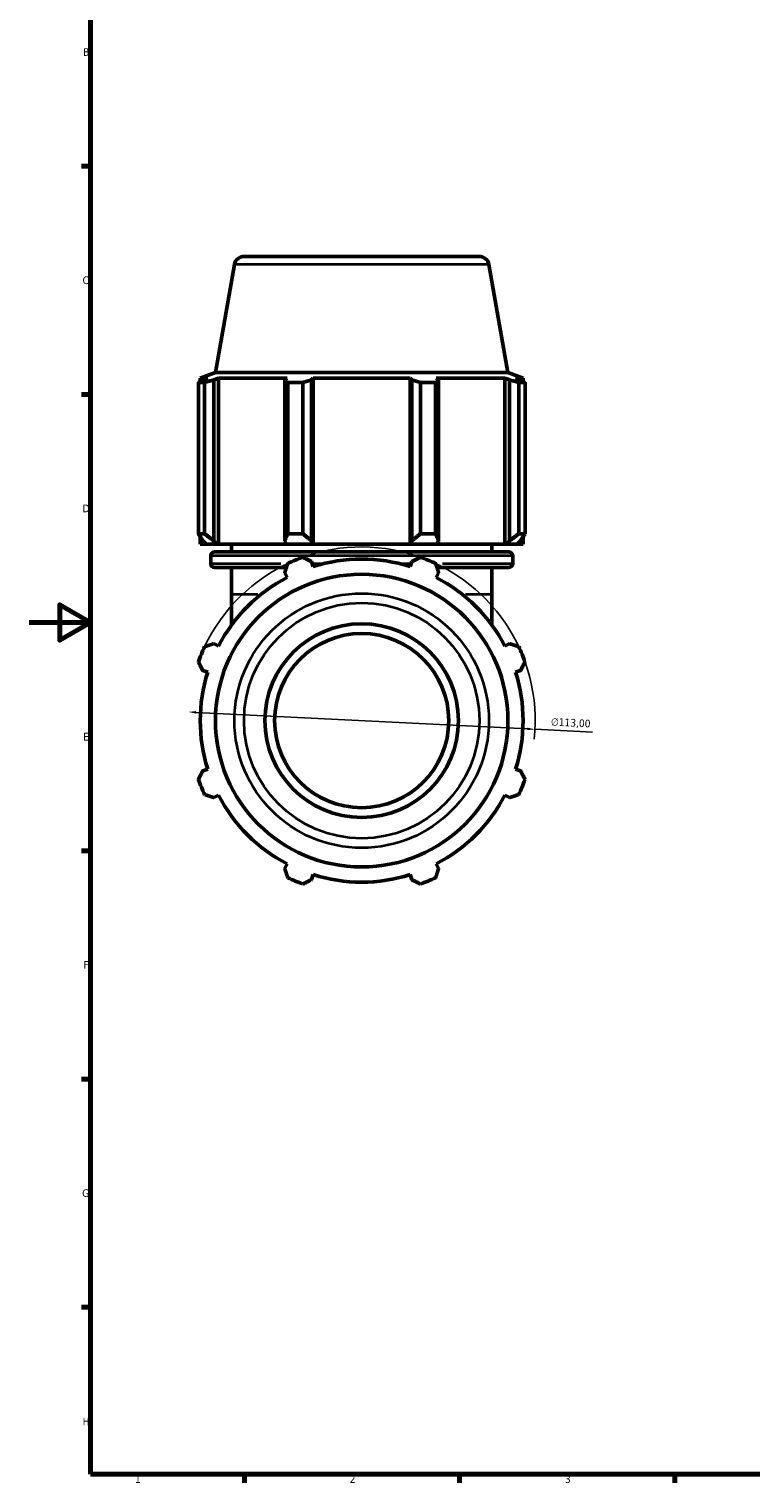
# Model space of a CAD drawing. Header units: millimetres. Extents: x 0 to 914, y 0 to 980.
# Tile 1 of 6: x 0 to 235, y 17 to 490. Entities that reach past the tile are written whole.
import ezdxf

# ---------------------------------------------------------------- set-up
doc = ezdxf.new("R2010")
doc.units = ezdxf.units.MM
for name, color, linetype, lineweight in [('Border (ISO)', 7, 'Continuous', 70), ('Dimension (ISO)', 7, 'Continuous', 25), ('Visible (ISO)', 7, 'Continuous', 50), ('Visible Narrow (ISO)', 7, 'Continuous', 35)]:
    doc.layers.add(name, color=color, linetype=linetype, lineweight=lineweight)
doc.styles.add('Note Text (ISO)', font='tahoma.ttf')
doc.dimstyles.new('Default (ISO)', dxfattribs={"dimtxt": 2.5, "dimasz": 2.5, "dimexe": 3.175, "dimexo": 0, "dimgap": 0.762, "dimtad": 1, "dimrnd": 1e-08, "dimzin": 0, "dimtxsty": 'Note Text (ISO)', "dimcen": 0.09, "dimdle": 10, "dimclrd": 256, "dimclre": 256, "dimclrt": 232, "dimazin": 0, "dimtfac": 1.40208, "dimtmove": 0, "dimatfit": 3, "dimfxl": 1, "dimtolj": 1, "dimtzin": 0, "dimlwd": -1, "dimlwe": -1, "dimarcsym": 0})

# ---------------------------------------------------------------- blocks, each defined once
blk = doc.blocks.new('Borders Default Border')
at = {"layer": 'Border (ISO)'}
for p, q in [((20, 445.5), (17.1, 445.5)), ((20, 371.25), (17.1, 371.25)), ((20, 222.75), (17.1, 222.75)), ((20, 148.5), (17.1, 148.5)), ((20, 74.25), (17.1, 74.25)), ((70.08, 20), (70.08, 17.1)), ((140.17, 20), (140.17, 17.1)), ((210.25, 20), (210.25, 17.1))]:
    blk.add_line(p, q, dxfattribs=at)
at = {"layer": 'Border (ISO)', "flags": 128}
for points in [[(20, 20), (20, 574), (821, 574), (821, 20), (20, 20)], [(0, 297), (20, 297), (10, 302.77), (10, 291.23), (20, 297)]]:
    blk.add_lwpolyline(points, dxfattribs=at)
at = {"layer": 'Border (ISO)', "color": 232, "true_color": 0xca0064, "char_height": 2.5, "attachment_point": 7, "style": 'Note Text (ISO)'}
for s, insert in [('B', (17.59, 481.37)), ('C', (17.43, 407.08)), ('D', (17.43, 332.88)), ('E', (17.64, 258.63)), ('F', (17.7, 184.38)), ('G', (17.31, 110.08)), ('H', (17.44, 35.88)), ('1', (34.48, 17.1)), ('2', (104.37, 17.1)), ('3', (174.43, 17.05))]:
    blk.add_mtext(s, dxfattribs=dict(at, insert=insert))
blk = doc.blocks.new('*D10')
at = {"layer": 'Defpoints', "color": 0, "transparency": 16777216}
for p in [(51.85, 267.92), (164.71, 262.28)]:
    blk.add_point(p, dxfattribs=at)
at = {"layer": 'Dimension (ISO)', "transparency": 16777216}
for p, q in [((54.35, 267.79), (162.21, 262.4)), ((164.71, 262.28), (183.36, 261.34))]:
    blk.add_line(p, q, dxfattribs=at)
blk.add_arc((108.28, 265.1), 56.5, 353.9186, 154.792, dxfattribs=at)
for points in [[(54.37, 268.21), (54.33, 267.38), (51.85, 267.92)], [(162.23, 262.82), (162.19, 261.99), (164.71, 262.28)]]:
    blk.add_solid(points, dxfattribs=at)
at = {"layer": 'Dimension (ISO)', "color": 232, "true_color": 0xca0064, "transparency": 16777216, "insert": (169.95, 266), "char_height": 2.5, "attachment_point": 1, "rotation": 357.1383, "style": 'Note Text (ISO)'}
blk.add_mtext('\\A1;∅113,00', dxfattribs=at)

msp = doc.modelspace()

# ---------------------------------------------------------------- linework, layer by layer
at = {"layer": 'Visible (ISO)'}
for p, q in [((66.87, 413.495), (60.673, 378.348)), ((69.973, 416.098), (146.586, 416.098)), ((149.688, 413.495), (155.886, 378.348)), ((55.117, 325.868), (55.117, 375.111)), ((57.16, 375.111), (55.117, 375.111)), ((60.673, 378.348), (55.734, 376.551)), ((58.166, 376.551), (55.734, 376.551)), ((55.734, 375.47), (55.734, 376.551)), ((58.166, 376.551), (56.55, 375.934)), ((57.16, 375.111), (57.16, 325.868)), ((60.168, 375.934), (61.671, 376.551)), ((60.168, 323.608), (60.168, 375.934)), ((155.886, 378.348), (60.673, 378.348)), ((84.017, 376.551), (61.671, 376.551)), ((61.671, 322.478), (61.671, 376.551)), ((84.017, 376.551), (83.234, 375.934)), ((83.234, 375.934), (83.234, 323.608)), ((84.216, 325.868), (84.216, 375.111)), ((89.148, 375.111), (84.216, 375.111)), ((89.148, 375.111), (89.148, 325.868)), ((91.969, 375.934), (92.479, 376.551)), ((91.969, 323.608), (91.969, 375.934)), ((124.08, 376.551), (92.479, 376.551)), ((92.479, 322.478), (92.479, 376.551)), ((124.08, 376.551), (124.59, 375.934)), ((124.08, 322.478), (124.08, 376.551)), ((124.59, 375.934), (124.59, 323.608)), ((127.411, 325.868), (127.411, 375.111)), ((132.343, 375.111), (127.411, 375.111)), ((132.343, 375.111), (132.343, 325.868)), ((133.325, 375.934), (132.542, 376.551)), ((154.887, 376.551), (132.542, 376.551)), ((133.325, 323.608), (133.325, 375.934)), ((154.887, 376.551), (156.391, 375.934)), ((154.887, 322.478), (154.887, 376.551)), ((155.886, 378.348), (160.824, 376.551)), ((156.391, 375.934), (156.391, 323.608)), ((160.009, 375.934), (158.392, 376.551)), ((160.824, 376.551), (158.392, 376.551)), ((159.399, 325.868), (159.399, 375.111)), ((161.442, 375.111), (159.399, 375.111)), ((160.824, 375.47), (160.824, 376.551)), ((161.442, 375.111), (161.442, 325.868)), ((55.117, 325.868), (57.16, 325.868)), ((55.734, 322.478), (55.734, 324.883)), ((55.734, 322.478), (57.627, 322.478)), ((56.55, 323.608), (57.627, 322.478)), ((61.17, 322.478), (57.627, 322.478)), ((61.17, 322.478), (60.168, 323.608)), ((61.671, 322.478), (61.17, 322.478)), ((61.671, 322.478), (83.756, 322.478)), ((65.904, 319.962), (65.904, 322.478)), ((83.234, 323.608), (83.756, 322.478)), ((92.309, 322.478), (83.756, 322.478)), ((84.216, 325.868), (89.148, 325.868)), ((92.309, 322.478), (91.969, 323.608)), ((92.479, 322.478), (92.309, 322.478)), ((92.479, 322.478), (124.08, 322.478)), ((124.25, 322.478), (124.08, 322.478)), ((124.59, 323.608), (124.25, 322.478)), ((132.803, 322.478), (124.25, 322.478)), ((127.411, 325.868), (132.343, 325.868)), ((132.803, 322.478), (133.325, 323.608)), ((132.803, 322.478), (154.887, 322.478)), ((150.654, 319.962), (150.654, 322.478)), ((155.389, 322.478), (154.887, 322.478)), ((156.391, 323.608), (155.389, 322.478)), ((158.931, 322.478), (155.389, 322.478)), ((158.931, 322.478), (160.009, 323.608)), ((158.931, 322.478), (160.824, 322.478)), ((159.399, 325.868), (161.442, 325.868)), ((160.824, 322.478), (160.824, 324.883)), ((59.124, 316.188), (59.124, 318.702)), ((60.384, 319.962), (156.174, 319.962)), ((157.434, 316.188), (157.434, 318.702)), ((83.795, 314.928), (60.384, 314.928)), ((65.904, 306.098), (65.904, 314.928)), ((83.234, 313.21), (84.017, 311.706)), ((92.479, 315.211), (91.969, 316.828)), ((124.59, 316.828), (124.08, 315.211)), ((132.542, 311.706), (133.325, 313.21)), ((156.174, 314.928), (132.764, 314.928)), ((150.654, 306.098), (150.654, 314.928)), ((65.904, 306.098), (65.904, 296.168)), ((150.654, 296.168), (150.654, 306.098)), ((61.671, 289.361), (60.168, 290.143)), ((156.391, 290.143), (154.887, 289.361)), ((56.55, 281.408), (58.166, 280.899)), ((158.392, 280.899), (160.009, 281.408)), ((58.166, 249.298), (56.55, 248.788)), ((160.009, 248.788), (158.392, 249.298)), ((60.168, 240.053), (61.671, 240.836)), ((154.887, 240.836), (156.391, 240.053)), ((84.017, 218.49), (83.234, 216.987)), ((133.325, 216.987), (132.542, 218.49)), ((91.969, 213.369), (92.479, 214.985)), ((124.08, 214.985), (124.59, 213.369))]:
    msp.add_line(p, q, dxfattribs=at)
for radius in [47.606, 31.5, 28.35]:
    msp.add_circle((108.279, 265.098), radius, dxfattribs=at)
for centre, radius, start, end in [((69.973, 412.948), 3.15, 90, 170), ((146.586, 412.948), 3.15, 10, 90), ((60.384, 318.702), 1.26, 90, 180), ((108.279, 265.098), 56.5, 109.79198, 115.20802), ((108.279, 265.098), 52.545, 72.5, 107.5), ((108.279, 265.098), 56.5, 64.79198, 70.20802), ((156.174, 318.702), 1.26, 0, 90), ((60.384, 316.188), 1.26, 180, 270), ((156.174, 316.188), 1.26, 270, 0), ((108.279, 265.098), 52.545, 117.5, 152.5), ((108.279, 265.098), 52.545, 27.5, 62.5), ((108.279, 265.098), 56.5, 154.79198, 160.20802), ((108.279, 265.098), 56.5, 19.79198, 25.20802), ((108.279, 265.098), 52.545, 162.5, 197.5), ((108.279, 265.098), 52.545, 342.5, 17.5), ((108.279, 265.098), 56.5, 199.79198, 205.20802), ((108.279, 265.098), 56.5, 334.79198, 340.20802), ((108.279, 265.098), 52.545, 207.5, 242.5), ((108.279, 265.098), 52.545, 297.5, 332.5), ((108.279, 265.098), 56.5, 244.79198, 250.20802), ((108.279, 265.098), 52.545, 252.5, 287.5), ((108.279, 265.098), 56.5, 289.79198, 295.20802)]:
    msp.add_arc(centre, radius, start, end, dxfattribs=at)
for points, weights in [([(55.117, 375.111), (55.848, 375.539), (56.55, 375.934)], [1, 1.00185769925, 1.00289948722]), ([(60.168, 375.934), (58.695, 375.539), (57.16, 375.111)], [1.00289948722, 1.00185769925, 1]), ([(84.216, 375.111), (83.715, 375.539), (83.234, 375.934)], [1, 1.00185769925, 1.00289948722]), ([(91.969, 375.934), (90.587, 375.539), (89.148, 375.111)], [1.00289948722, 1.00185769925, 1]), ([(127.411, 375.111), (125.971, 375.539), (124.59, 375.934)], [1, 1.00185769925, 1.00289948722]), ([(133.325, 375.934), (132.844, 375.539), (132.343, 375.111)], [1.00289948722, 1.00185769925, 1]), ([(159.399, 375.111), (157.864, 375.539), (156.391, 375.934)], [1, 1.00185769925, 1.00289948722]), ([(160.009, 375.934), (160.711, 375.539), (161.442, 375.111)], [1.00289948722, 1.00185769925, 1]), ([(55.117, 325.868), (55.848, 324.693), (56.55, 323.608)], [1.01627271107, 1.0115585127, 1.00604425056]), ([(60.168, 323.608), (58.695, 324.693), (57.16, 325.868)], [1.00604425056, 1.0115585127, 1.01627271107]), ([(84.216, 325.868), (83.715, 324.693), (83.234, 323.608)], [1.01627271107, 1.0115585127, 1.00604425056]), ([(91.969, 323.608), (90.587, 324.693), (89.148, 325.868)], [1.00604425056, 1.0115585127, 1.01627271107]), ([(127.411, 325.868), (125.971, 324.693), (124.59, 323.608)], [1.01627271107, 1.0115585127, 1.00604425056]), ([(133.325, 323.608), (132.844, 324.693), (132.343, 325.868)], [1.00604425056, 1.0115585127, 1.01627271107]), ([(159.399, 325.868), (157.864, 324.693), (156.391, 323.608)], [1.01627271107, 1.0115585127, 1.00604425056]), ([(160.009, 323.608), (160.711, 324.693), (161.442, 325.868)], [1.00604425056, 1.0115585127, 1.01627271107]), ([(89.148, 318.261), (90.587, 317.53), (91.969, 316.828)], [1, 1.00185769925, 1.00289948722]), ([(124.59, 316.828), (125.971, 317.53), (127.411, 318.261)], [1.00289948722, 1.00185769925, 1]), ([(83.234, 313.21), (83.715, 314.683), (84.216, 316.218)], [1.00289948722, 1.00185769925, 1]), ([(132.343, 316.218), (132.844, 314.683), (133.325, 313.21)], [1, 1.00185769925, 1.00289948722]), ([(57.16, 289.162), (58.695, 289.663), (60.168, 290.143)], [1, 1.00185769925, 1.00289948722]), ([(156.391, 290.143), (157.864, 289.663), (159.399, 289.162)], [1.00289948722, 1.00185769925, 1]), ([(56.55, 281.408), (55.848, 282.79), (55.117, 284.229)], [1.00289948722, 1.00185769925, 1]), ([(161.442, 284.229), (160.711, 282.79), (160.009, 281.408)], [1, 1.00185769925, 1.00289948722]), ([(55.117, 245.967), (55.848, 247.406), (56.55, 248.788)], [1, 1.00185769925, 1.00289948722]), ([(160.009, 248.788), (160.711, 247.406), (161.442, 245.967)], [1.00289948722, 1.00185769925, 1]), ([(60.168, 240.053), (58.695, 240.534), (57.16, 241.034)], [1.00289948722, 1.00185769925, 1]), ([(159.399, 241.034), (157.864, 240.534), (156.391, 240.053)], [1, 1.00185769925, 1.00289948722]), ([(84.216, 213.979), (83.715, 215.513), (83.234, 216.987)], [1, 1.00185769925, 1.00289948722]), ([(91.969, 213.369), (90.587, 212.667), (89.148, 211.936)], [1.00289948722, 1.00185769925, 1]), ([(127.411, 211.936), (125.971, 212.667), (124.59, 213.369)], [1, 1.00185769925, 1.00289948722]), ([(133.325, 216.987), (132.844, 215.513), (132.343, 213.979)], [1.00289948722, 1.00185769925, 1])]:
    msp.add_rational_spline(points, weights, degree=2, dxfattribs=at)
at = {"layer": 'Visible Narrow (ISO)'}
for p, q in [((149.179, 413.495), (67.38, 413.495)), ((156.829, 318.702), (59.73, 318.702)), ((59.193, 316.188), (81.972, 316.188)), ((92.36, 316.188), (95.806, 316.188)), ((120.753, 316.188), (124.199, 316.188)), ((134.587, 316.188), (157.365, 316.188)), ((74.522, 306.098), (65.929, 306.098)), ((150.63, 306.098), (142.037, 306.098))]:
    msp.add_line(p, q, dxfattribs=at)
for radius in [41.409, 38.307]:
    msp.add_circle((108.279, 265.098), radius, dxfattribs=at)

# ---------------------------------------------------------------- block references
msp.add_blockref('Borders Default Border', (0, 0))

# ---------------------------------------------------------------- dimensions: what is measured, and where the dimension line sits
at = {"layer": 'Dimension (ISO)'}
dim = msp.add_diameter_dim_2p(p1=(51.85, 267.919), p2=(164.709, 262.277), dimstyle='Default (ISO)', override={"dimdec": 2, "dimlfac": 1, "dimtp": 0, "dimtm": 0, "dimtdec": 2, "dimatfit": 2}, dxfattribs=at)
dim.commit()
dim.dimension.update_dxf_attribs({"geometry": '*D10', "text_midpoint": (176.178, 261.704), "dimtype": 163})

doc.saveas('drawing.dxf')
